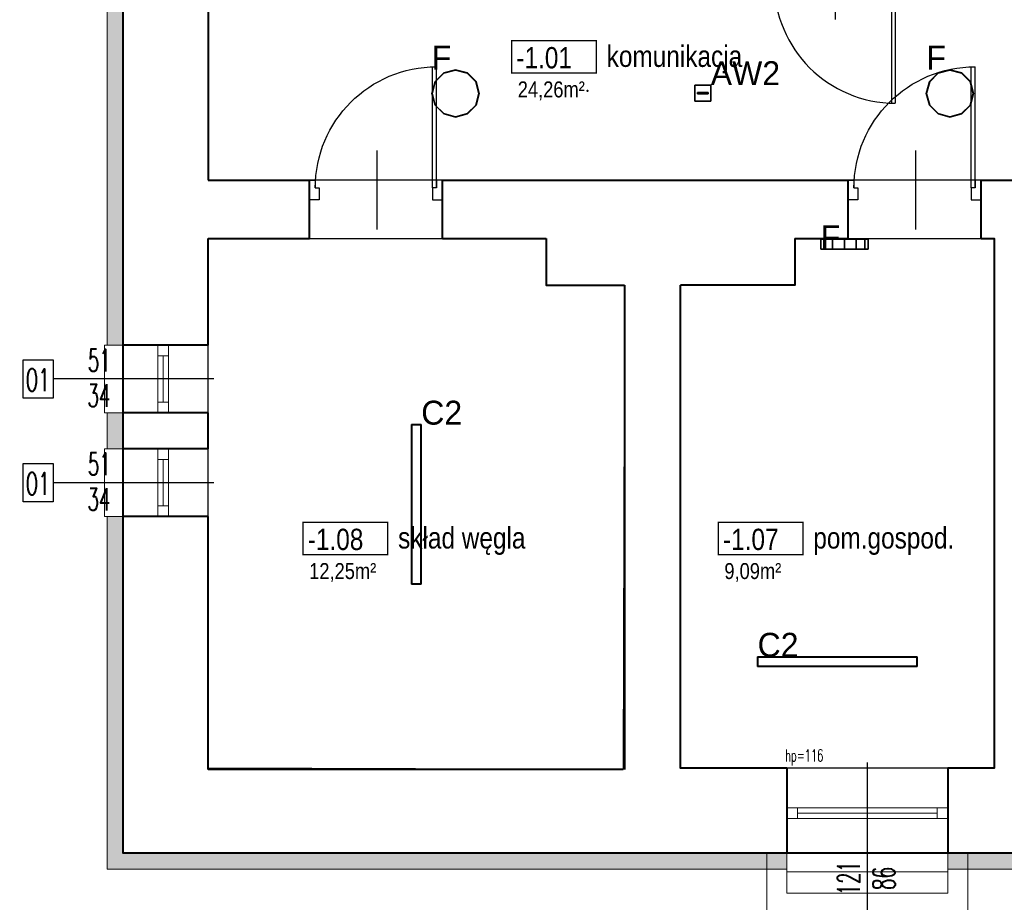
# Model space of a CAD drawing. Header units: millimetres. Extents: x -2616 to 3840, y -7331 to 10340.
# Tile 2 of 22: x 755 to 1495, y 90 to 753. Entities that reach past the tile are written whole.
import ezdxf

# ---------------------------------------------------------------- set-up
doc = ezdxf.new("R2010")
doc.units = ezdxf.units.MM
for name, color, linetype, lineweight in [('#Warnice UG$0$0A_KONSTR', 8, 'Continuous', 40), ('#Warnice UG$0$0A_OCIEPLENIE', 8, 'Continuous', 0), ('#Warnice UG$0$0A_OPISY POM', 8, 'Continuous', 9), ('#Warnice UG$0$0A_POMOCNICZE', 8, 'Continuous', 9), ('#Warnice UG$0$0A_STOLARKA', 8, 'Continuous', 9)]:
    doc.layers.add(name, color=color, linetype=linetype, lineweight=lineweight)
for name, color, linetype in [('#Warnice UG$0$_a_drzwi', 8, 'Continuous'), ('#Warnice UG$0$Opisy', 8, 'Continuous'), ('DLX_BLD0_LUM', 5, 'Continuous'), ('DLX_BLD0_LUMKEY_IDX', 5, 'Continuous'), ('PODKŁAD', 8, 'Continuous')]:
    doc.layers.add(name, color=color, linetype=linetype)
doc.styles.add('#Warnice UG$0$1', font='simplex.shx', dxfattribs={"width": 0.6})
doc.styles.add('#Warnice UG$0$m1_romans', font='romans.shx', dxfattribs={"width": 0.8})
doc.styles.add('TableTextStyle', font='txt')

# ---------------------------------------------------------------- blocks, each defined once
blk = doc.blocks.new('#Warnice UG$0$A$C372b6b25')
at = {"layer": '#Warnice UG$0$_a_drzwi'}
for p, q in [((3.33, -4.44), (3.33, 63.89)), ((5.56, -4.44), (5.56, 63.85)), ((37.04, 16.67), (37.04, -27.78)), ((0, 0), (3.33, 0)), ((3.33, 0), (3.33, -4.44)), ((3.33, -4.44), (5.56, -4.44)), ((5.56, -4.44), (5.56, -11.11)), ((69.44, -4.44), (69.44, -11.11)), ((71.67, -4.44), (69.44, -4.44)), ((71.67, 0), (71.67, -4.44)), ((75, 0), (71.67, 0)), ((5.56, -11.11), (0, -11.11)), ((69.44, -11.11), (75, -11.11))]:
    blk.add_line(p, q, dxfattribs=at)
for points in [[(0, 0), (0, -11.11)], [(75, 0), (75, -11.11)]]:
    blk.add_lwpolyline(points, dxfattribs=at)
blk.add_arc((3.33, -4.44), 68.33, 0, 90, dxfattribs=at)
blk = doc.blocks.new('#Warnice UG')
at = {"layer": '#Warnice UG$0$0A_OCIEPLENIE', "transparency": 33554687}
h = blk.add_hatch(dxfattribs=at)
h.set_pattern_fill('HONEY', color=256)
h.set_pattern_definition([(0, (-100, -60), (4.7625, 2.74963064), [3.175, -6.35]), (120, (-100, -60), (-4.7625, 2.74963066), [3.175, -6.35]), (60, (-100, -60), (1e-08, 5.4992613), [-6.35, 3.175])])
h.paths.add_polyline_path([(13612.12, 6380.63), (13607.12, 6380.63), (13607.12, 6368.63), (13612.12, 6368.63)])
h.paths.add_polyline_path([(13607.12, 6380.63), (13589.12, 6380.63), (13589.12, 6368.63), (13607.12, 6368.63)])
h.paths.add_polyline_path([(13589.12, 6380.63), (13584.12, 6380.63), (13584.12, 6368.63), (13589.12, 6368.63)])
h.paths.add_polyline_path([(13532.12, 6380.63), (13509.12, 6380.63), (13509.12, 6368.63), (13532.12, 6368.63)])
h.paths.add_polyline_path([(13509.12, 6380.63), (13504.12, 6380.63), (13504.12, 6368.63), (13509.12, 6368.63)])
h.paths.add_polyline_path([(13452.12, 6380.63), (13437.12, 6380.63), (13437.12, 6368.63), (13452.12, 6368.63)])
h.paths.add_polyline_path([(13437.12, 6380.63), (13354.45, 6380.63), (13354.45, 6368.63), (13437.12, 6368.63)])
h.paths.add_polyline_path([(13354.45, 6380.63), (13313.56, 6380.63), (13313.56, 6368.63), (13354.45, 6368.63)])
h.paths.add_polyline_path([(13313.56, 6380.63), (13298.56, 6380.63), (13298.56, 6368.63), (13313.56, 6368.63)])
h.paths.add_polyline_path([(13247.56, 6380.63), (13242.56, 6380.63), (13242.56, 6368.63), (13247.56, 6368.63)])
h.paths.add_polyline_path([(13242.56, 6380.63), (13224.56, 6380.63), (13224.56, 6368.63), (13242.56, 6368.63)])
h.paths.add_polyline_path([(13224.56, 6380.63), (13219.56, 6380.63), (13219.56, 6368.63), (13224.56, 6368.63)])
h.paths.add_polyline_path([(13167.56, 6380.63), (13152.56, 6380.63), (13152.56, 6368.63), (13167.56, 6368.63)])
h.paths.add_polyline_path([(13152.56, 6380.63), (13032.56, 6380.63), (13032.56, 6368.63), (13152.56, 6368.63)])
h.paths.add_polyline_path([(13032.56, 6380.63), (13017.56, 6380.63), (13017.56, 6368.63), (13032.56, 6368.63)])
h.paths.add_polyline_path([(12896.56, 6380.63), (12881.56, 6380.63), (12881.56, 6368.63), (12896.56, 6368.63)])
h.paths.add_polyline_path([(12881.56, 6380.63), (12397.56, 6380.63), (12397.56, 6633.63), (12385.56, 6633.63), (12385.56, 6368.63), (12397.56, 6368.63), (12881.56, 6368.63)])
h.paths.add_polyline_path([(12397.56, 6711.63), (12385.56, 6711.63), (12385.56, 6684.63), (12397.56, 6684.63)])
h.paths.add_polyline_path([(12397.56, 7140.63), (12385.56, 7140.63), (12385.56, 6762.63), (12397.56, 6762.63)])
h.paths.add_polyline_path([(13237.02, 6923.96), (13276.76, 6923.96), (13276.76, 6950.99), (13237.02, 6950.99)], flags=9)
h.paths.add_polyline_path([(12537.56, 7250.16), (12537.56, 7278.76), (12516.56, 7278.76), (12516.56, 7250.16)], flags=9)
h.paths.add_polyline_path([(12537.56, 7040.33), (12537.56, 7060.93), (12516.56, 7060.93), (12516.56, 7040.33)], flags=9)
h.paths.add_polyline_path([(12537.56, 6944.63), (12537.56, 6971.63), (12516.56, 6971.63), (12516.56, 6944.63)], flags=9)
h.paths.add_polyline_path([(12537.56, 6854.13), (12537.56, 6875.13), (12516.56, 6875.13), (12516.56, 6854.13)], flags=9)
h.paths.add_polyline_path([(12518.1, 6629.25), (12518.1, 6657.85), (12497.1, 6657.85), (12497.1, 6629.25)], flags=9)
h.paths.add_polyline_path([(12607.33, 7115.52), (12635.93, 7115.52), (12635.93, 7136.52), (12607.33, 7136.52)], flags=9)
h.paths.add_polyline_path([(12828.76, 7115.52), (12849.36, 7115.52), (12849.36, 7136.52), (12828.76, 7136.52)], flags=9)
h.paths.add_polyline_path([(12926.26, 7115.52), (12952.86, 7115.52), (12952.86, 7136.52), (12926.26, 7136.52)], flags=9)
h.paths.add_polyline_path([(12766.76, 7138.22), (12766.76, 7161.62), (12745.76, 7161.62), (12745.76, 7138.22)], flags=9)
h.paths.add_polyline_path([(12603.58, 6496.1), (12630.58, 6496.1), (12630.58, 6517.1), (12603.58, 6517.1)], flags=25)
h.paths.add_polyline_path([(12920.46, 6496.1), (12948.66, 6496.1), (12948.66, 6517.1), (12920.46, 6517.1)], flags=9)
h.paths.add_polyline_path([(13225.76, 6496.1), (13254.36, 6496.1), (13254.36, 6517.1), (13225.76, 6517.1)], flags=9)
h.paths.add_polyline_path([(13540.06, 6496.1), (13569.06, 6496.1), (13569.06, 6517.1), (13540.06, 6517.1)], flags=9)
h.paths.add_polyline_path([(13353.22, 6750.37), (13353.22, 6777.37), (13332.22, 6777.37), (13332.22, 6750.37)], flags=9)
h.paths.add_polyline_path([(13388.57, 6658.47), (13405.57, 6658.47), (13405.57, 6679.47), (13388.57, 6679.47)], flags=9)
h.paths.add_polyline_path([(13457.65, 6651.7), (13457.65, 6680.3), (13436.65, 6680.3), (13436.65, 6651.7)], flags=9)
h.paths.add_polyline_path([(13101.53, 7172.63), (13101.53, 7201.23), (13080.53, 7201.23), (13080.53, 7172.63)], flags=9)
h.paths.add_polyline_path([(13101.53, 6629.83), (13101.53, 6658.43), (13080.53, 6658.43), (13080.53, 6629.83)], flags=9)
h.paths.add_polyline_path([(12734.86, 6764.52), (12755.06, 6764.52), (12755.06, 6785.52), (12734.86, 6785.52)], flags=9)
h.paths.add_polyline_path([(12849.46, 6764.52), (12869.66, 6764.52), (12869.66, 6785.52), (12849.46, 6785.52)], flags=9)
h.paths.add_polyline_path([(12685.97, 6812.01), (12685.97, 6832.61), (12664.97, 6832.61), (12664.97, 6812.01)], flags=9)
h.paths.add_polyline_path([(12929.66, 6811.57), (12929.66, 6832.17), (12908.66, 6832.17), (12908.66, 6811.57)], flags=9)
h.paths.add_polyline_path([(13000.31, 6674.56), (13000.31, 6703.16), (12979.31, 6703.16), (12979.31, 6674.56)], flags=9)
h.paths.add_polyline_path([(13503.16, 6348.98), (13503.16, 6374.18), (13477.96, 6374.18), (13477.96, 6348.98)], flags=9)
h.paths.add_polyline_path([(13476.74, 6351.67), (13476.74, 6372.07), (13451.54, 6372.07), (13451.54, 6351.67)], flags=9)
h.paths.add_polyline_path([(13583.16, 6348.98), (13583.16, 6374.18), (13557.96, 6374.18), (13557.96, 6348.98)], flags=9)
h.paths.add_polyline_path([(13556.74, 6351.67), (13556.74, 6372.07), (13531.54, 6372.07), (13531.54, 6351.67)], flags=9)
h.paths.add_polyline_path([(13663.16, 6348.98), (13663.16, 6374.18), (13637.96, 6374.18), (13637.96, 6348.98)], flags=9)
h.paths.add_polyline_path([(13636.74, 6351.67), (13636.74, 6372.07), (13611.54, 6372.07), (13611.54, 6351.67)], flags=9)
h.paths.add_polyline_path([(13467.09, 6300.24), (13488.45, 6300.24), (13488.45, 6325.44), (13467.09, 6325.44)], flags=9)
h.paths.add_polyline_path([(13547.09, 6300.24), (13568.45, 6300.24), (13568.45, 6325.44), (13547.09, 6325.44)], flags=9)
h.paths.add_polyline_path([(13627.09, 6300.24), (13648.45, 6300.24), (13648.45, 6325.44), (13627.09, 6325.44)], flags=9)
h.paths.add_polyline_path([(13819.53, 6300.24), (13840.89, 6300.24), (13840.89, 6325.44), (13819.53, 6325.44)], flags=9)
h.paths.add_polyline_path([(13532.7, 6600.81), (13646.69, 6600.81), (13646.69, 6634.12), (13532.7, 6634.12)], flags=9)
h.paths.add_polyline_path([(13467.47, 6580.33), (13516.25, 6580.33), (13516.25, 6605.31), (13467.47, 6605.31)], flags=9)
h.paths.add_polyline_path([(13356.48, 7675.81), (13356.48, 7698.91), (13315.27, 7698.91), (13315.27, 7675.81)], flags=9)
h.paths.add_polyline_path([(13356.48, 6223.57), (13356.48, 6246.67), (13315.27, 6246.67), (13315.27, 6223.57)], flags=9)
h.paths.add_polyline_path([(13115.9, 7260.98), (13229.89, 7260.98), (13229.89, 7294.29), (13115.9, 7294.29)], flags=9)
h.paths.add_polyline_path([(12599.71, 6600.81), (12703.49, 6600.81), (12703.49, 6634.12), (12599.71, 6634.12)], flags=9)
h.paths.add_polyline_path([(12911.27, 6600.81), (13025.26, 6600.81), (13025.26, 6634.12), (12911.27, 6634.12)], flags=9)
h.paths.add_polyline_path([(13227.6, 6600.81), (13341.58, 6600.81), (13341.58, 6634.12), (13227.6, 6634.12)], flags=9)
h.paths.add_polyline_path([(13576.11, 7260.98), (13690.1, 7260.98), (13690.1, 7294.29), (13576.11, 7294.29)], flags=9)
h.paths.add_polyline_path([(13050.73, 7240.5), (13099.51, 7240.5), (13099.51, 7265.48), (13050.73, 7265.48)], flags=9)
h.paths.add_polyline_path([(13050.09, 7260.04), (13099.87, 7260.04), (13099.87, 7293.35), (13050.09, 7293.35)], flags=9)
h.paths.add_polyline_path([(12815.56, 7260.72), (12938.7, 7260.72), (12938.7, 7294.03), (12815.56, 7294.03)], flags=9)
h.paths.add_polyline_path([(12750.53, 7240.5), (12806.96, 7240.5), (12806.96, 7265.48), (12750.53, 7265.48)], flags=9)
h.paths.add_polyline_path([(12749.71, 7260.04), (12799.49, 7260.04), (12799.49, 7293.35), (12749.71, 7293.35)], flags=9)
h.paths.add_polyline_path([(12532.94, 6580.33), (12589.37, 6580.33), (12589.37, 6605.31), (12532.94, 6605.31)], flags=24)
h.paths.add_polyline_path([(12533.2, 6599.87), (12582.98, 6599.87), (12582.98, 6633.18), (12533.2, 6633.18)], flags=24)
h.paths.add_polyline_path([(12846.04, 6580.33), (12894.82, 6580.33), (12894.82, 6605.31), (12846.04, 6605.31)], flags=9)
h.paths.add_polyline_path([(12845.43, 6599.87), (12895.2, 6599.87), (12895.2, 6633.18), (12845.43, 6633.18)], flags=9)
h.paths.add_polyline_path([(13161.44, 6580.33), (13217.87, 6580.33), (13217.87, 6605.31), (13161.44, 6605.31)], flags=9)
h.paths.add_polyline_path([(13161.75, 6599.87), (13211.53, 6599.87), (13211.53, 6633.18), (13161.75, 6633.18)], flags=9)
h.paths.add_polyline_path([(13466.75, 6599.87), (13516.53, 6599.87), (13516.53, 6633.18), (13466.75, 6633.18)], flags=9)
h.paths.add_polyline_path([(13818.35, 6596.37), (13902.76, 6596.37), (13902.76, 6629.68), (13818.35, 6629.68)], flags=9)
h.paths.add_polyline_path([(13752.22, 6580.33), (13808.65, 6580.33), (13808.65, 6605.31), (13752.22, 6605.31)], flags=9)
h.paths.add_polyline_path([(13752.57, 6599.87), (13802.35, 6599.87), (13802.35, 6633.18), (13752.57, 6633.18)], flags=9)
h.paths.add_polyline_path([(13509.95, 7240.5), (13566.38, 7240.5), (13566.38, 7265.48), (13509.95, 7265.48)], flags=9)
h.paths.add_polyline_path([(13510.26, 7260.04), (13560.04, 7260.04), (13560.04, 7293.35), (13510.26, 7293.35)], flags=9)
h.paths.add_polyline_path([(13325.11, 7435.79), (13439.1, 7435.79), (13439.1, 7469.1), (13325.11, 7469.1)], flags=9)
h.paths.add_polyline_path([(13259.88, 7415.31), (13308.67, 7415.31), (13308.67, 7440.3), (13259.88, 7440.3)], flags=9)
h.paths.add_polyline_path([(13259.37, 7434.85), (13309.15, 7434.85), (13309.15, 7468.16), (13259.37, 7468.16)], flags=9)
h.paths.add_polyline_path([(12755.89, 6962.89), (12865.77, 6962.89), (12865.77, 6996.2), (12755.89, 6996.2)], flags=9)
h.paths.add_polyline_path([(12690.85, 6942.41), (12747.29, 6942.41), (12747.29, 6967.39), (12690.85, 6967.39)], flags=9)
h.paths.add_polyline_path([(12692.6, 6961.94), (12742.38, 6961.94), (12742.38, 6995.25), (12692.6, 6995.25)], flags=9)
h.paths.add_polyline_path([(14998.62, 6365.97), (15222.1, 6365.97), (15222.1, 6454.16), (14998.62, 6454.16)], flags=9)
h.paths.add_polyline_path([(14996.51, 6480.22), (15275.55, 6480.22), (15275.55, 6561.88), (14996.51, 6561.88)], flags=9)
h.paths.add_polyline_path([(15000.84, 6247.57), (15095.2, 6247.57), (15095.2, 6265.93), (15000.84, 6265.93)], flags=9)
h.paths.add_polyline_path([(15222.68, 6077.85), (15257.4, 6077.85), (15257.4, 6098.57), (15222.68, 6098.57)], flags=9)
h.paths.add_polyline_path([(14944.82, 7326.17), (15275.87, 7326.17), (15275.87, 8054.25), (14944.82, 8054.25)], flags=9)
h.paths.add_polyline_path([(14999.08, 6157.65), (15210.27, 6157.65), (15210.27, 6212.11), (14999.08, 6212.11)], flags=9)
h.paths.add_polyline_path([(15000.3, 6303.75), (15170.07, 6303.75), (15170.07, 6345.78), (15000.3, 6345.78)], flags=9)
h.paths.add_polyline_path([(15100.53, 6076.87), (15160.23, 6076.87), (15160.23, 6097.59), (15100.53, 6097.59)], flags=9)
h.paths.add_polyline_path([(14998.2, 6453.92), (15146.82, 6453.92), (15146.82, 6474.64), (14998.2, 6474.64)], flags=9)
h.paths.add_polyline_path([(14997.15, 6560.7), (15148.88, 6560.7), (15148.88, 6581.42), (14997.15, 6581.42)], flags=9)
h.paths.add_polyline_path([(15221.94, 6118.71), (15285.28, 6118.71), (15285.28, 6139.11), (15221.94, 6139.11)], flags=9)
h.paths.add_polyline_path([(15000.59, 6213.67), (15119.55, 6213.67), (15119.55, 6234.39), (15000.59, 6234.39)], flags=9)
h.paths.add_polyline_path([(14999.08, 6345.46), (15084.48, 6345.46), (15084.48, 6366.18), (14999.08, 6366.18)], flags=9)
h.paths.add_polyline_path([(14998.8, 6116.5), (15115.41, 6116.5), (15115.41, 6137.22), (14998.8, 6137.22)], flags=9)
h.paths.add_polyline_path([(14999.22, 6264.99), (15130.66, 6264.99), (15130.66, 6285.71), (14999.22, 6285.71)], flags=9)
h.paths.add_polyline_path([(14998.98, 6097.44), (15057.06, 6097.44), (15057.06, 6118.16), (14998.98, 6118.16)], flags=9)
h.paths.add_polyline_path([(15099.82, 6097.55), (15148.53, 6097.55), (15148.53, 6118.27), (15099.82, 6118.27)], flags=9)
h.paths.add_polyline_path([(14999.78, 6138.02), (15068.3, 6138.02), (15068.3, 6158.27), (14999.78, 6158.27)], flags=9)
h.paths.add_polyline_path([(15221.15, 6138.09), (15267.82, 6138.09), (15267.82, 6158.34), (15221.15, 6158.34)], flags=9)
h.paths.add_polyline_path([(15221.57, 6097.71), (15283.09, 6097.71), (15283.09, 6117.95), (15221.57, 6117.95)], flags=9)
h.paths.add_polyline_path([(14998.66, 6076.33), (15031.03, 6076.33), (15031.03, 6097.05), (14998.66, 6097.05)], flags=9)
h.paths.add_polyline_path([(14994.08, 6010.3), (15310.44, 6010.3), (15310.44, 6076.29), (14994.08, 6076.29)], flags=9)
h.paths.add_polyline_path([(12366.73, 6634.09), (12391.93, 6634.09), (12391.93, 6659.29), (12366.73, 6659.29)], flags=9)
h.paths.add_polyline_path([(12369.42, 6660.51), (12389.82, 6660.51), (12389.82, 6685.71), (12369.42, 6685.71)], flags=9)
h.paths.add_polyline_path([(12366.73, 6712.09), (12391.93, 6712.09), (12391.93, 6737.29), (12366.73, 6737.29)], flags=9)
h.paths.add_polyline_path([(12369.42, 6738.51), (12389.82, 6738.51), (12389.82, 6763.71), (12369.42, 6763.71)], flags=9)
h.paths.add_polyline_path([(12479.75, 7142.63), (12479.75, 7173.1), (12463.25, 7173.1), (12463.25, 7142.63)], flags=9)
h.paths.add_polyline_path([(12367.21, 7145.09), (12391.45, 7145.09), (12391.45, 7170.29), (12367.21, 7170.29)], flags=9)
h.paths.add_polyline_path([(12367.5, 7171.51), (12391.74, 7171.51), (12391.74, 7196.71), (12367.5, 7196.71)], flags=9)
h.paths.add_polyline_path([(12479.75, 7234.93), (12479.75, 7265.4), (12463.25, 7265.4), (12463.25, 7234.93)], flags=9)
h.paths.add_polyline_path([(12367.21, 7253.59), (12391.45, 7253.59), (12391.45, 7278.79), (12367.21, 7278.79)], flags=9)
h.paths.add_polyline_path([(12367.26, 7280.01), (12391.98, 7280.01), (12391.98, 7305.21), (12367.26, 7305.21)], flags=9)
h.paths.add_polyline_path([(12603.37, 7280.34), (12662.85, 7280.34), (12662.85, 7313.65), (12603.37, 7313.65)], flags=9)
h.paths.add_polyline_path([(12938.6, 7537.48), (12938.6, 7562.2), (12913.4, 7562.2), (12913.4, 7537.48)], flags=9)
h.paths.add_polyline_path([(12912.18, 7537.77), (12912.18, 7562.49), (12886.98, 7562.49), (12886.98, 7537.77)], flags=9)
h.paths.add_polyline_path([(13083.1, 7537.24), (13083.1, 7562.44), (13057.9, 7562.44), (13057.9, 7537.24)], flags=9)
h.paths.add_polyline_path([(13056.68, 7539.93), (13056.68, 7560.33), (13031.48, 7560.33), (13031.48, 7539.93)], flags=9)
h.paths.add_polyline_path([(13588.1, 7537.24), (13588.1, 7562.44), (13562.9, 7562.44), (13562.9, 7537.24)], flags=9)
h.paths.add_polyline_path([(13561.68, 7539.93), (13561.68, 7560.33), (13536.48, 7560.33), (13536.48, 7539.93)], flags=9)
h.paths.add_polyline_path([(13736.1, 7537.24), (13736.1, 7562.44), (13710.9, 7562.44), (13710.9, 7537.24)], flags=9)
h.paths.add_polyline_path([(13709.68, 7539.93), (13709.68, 7560.33), (13684.48, 7560.33), (13684.48, 7539.93)], flags=9)
h.paths.add_polyline_path([(13883.1, 7537.24), (13883.1, 7562.44), (13857.9, 7562.44), (13857.9, 7537.24)], flags=9)
h.paths.add_polyline_path([(13856.68, 7539.93), (13856.68, 7560.33), (13831.48, 7560.33), (13831.48, 7539.93)], flags=9)
h.paths.add_polyline_path([(13725.97, 6949.19), (13785.45, 6949.19), (13785.45, 6982.5), (13725.97, 6982.5)], flags=9)
h.paths.add_polyline_path([(13513.38, 6670.07), (13609.96, 6670.07), (13609.96, 6725), (13513.38, 6725)], flags=9)
h.paths.add_polyline_path([(13779.87, 6671.89), (13839.35, 6671.89), (13839.35, 6705.2), (13779.87, 6705.2)], flags=9)
h.paths.add_polyline_path([(13783.75, 6450.4), (13866.68, 6450.4), (13866.68, 6463.9), (13783.75, 6463.9)], flags=9)
h.paths.add_polyline_path([(13855.6, 6348.98), (13855.6, 6374.18), (13830.4, 6374.18), (13830.4, 6348.98)], flags=9)
h.paths.add_polyline_path([(13829.18, 6351.67), (13829.18, 6372.07), (13803.98, 6372.07), (13803.98, 6351.67)], flags=9)
h.paths.add_polyline_path([(13298.6, 6351.38), (13298.6, 6371.78), (13273.4, 6371.78), (13273.4, 6351.38)], flags=9)
h.paths.add_polyline_path([(13272.18, 6351.67), (13272.18, 6372.07), (13246.98, 6372.07), (13246.98, 6351.67)], flags=9)
h.paths.add_polyline_path([(13218.6, 6348.98), (13218.6, 6374.18), (13193.4, 6374.18), (13193.4, 6348.98)], flags=9)
h.paths.add_polyline_path([(13192.18, 6349.51), (13192.18, 6374.23), (13166.98, 6374.23), (13166.98, 6349.51)], flags=9)
h.paths.add_polyline_path([(12982.1, 6349.46), (12982.1, 6373.7), (12956.9, 6373.7), (12956.9, 6349.46)], flags=9)
h.paths.add_polyline_path([(12955.68, 6347.83), (12955.68, 6375.91), (12930.48, 6375.91), (12930.48, 6347.83)], flags=9)
h.paths.add_polyline_path([(12893.68, 6444.39), (12926.21, 6444.39), (12926.21, 6460.89), (12893.68, 6460.89)], flags=9)
h.paths.add_polyline_path([(13277.79, 7031.85), (13277.79, 7146.07), (13255.29, 7146.07), (13255.29, 7031.85)], flags=9)
h.paths.add_polyline_path([(12837.22, 7580.9), (12944.15, 7580.9), (12944.15, 7603.4), (12837.22, 7603.4)], flags=9)
at = {"layer": '#Warnice UG$0$0A_KONSTR'}
for p, q in [((12461.56, 6842.63), (12537.56, 6842.63)), ((12461.56, 6762.63), (12461.56, 6842.63)), ((12637.56, 6842.63), (12715.56, 6842.63)), ((12774.56, 6807.63), (12774.56, 6443.63)), ((12461.56, 6684.63), (12461.56, 6711.63)), ((12461.56, 6443.63), (12461.56, 6633.63)), ((12773.56, 6443.63), (12461.56, 6443.63))]:
    blk.add_line(p, q, dxfattribs=at)
at = {"layer": '#Warnice UG$0$0A_KONSTR', "ltscale": 100}
blk.add_lwpolyline([(12397.56, 7533.63), (14766.56, 7533.63), (14766.56, 6380.63), (12397.56, 6380.63)], close=True, dxfattribs=at)
at = {"layer": '#Warnice UG$0$0A_KONSTR'}
for points in [[(12397.56, 6762.63), (12397.56, 7140.63)], [(12461.56, 7029.63), (12461.56, 6886.63)], [(12461.56, 6886.63), (12537.56, 6886.63)], [(12537.56, 6842.63), (12537.56, 6886.63)], [(12637.56, 6842.63), (12637.56, 6886.63)], [(12637.56, 6886.63), (12942.56, 6886.63)], [(12942.56, 6842.63), (12942.56, 6886.63)], [(13042.56, 6842.63), (13042.56, 6886.63)], [(13042.56, 6886.63), (13152.56, 6886.63)], [(12715.56, 6842.63), (12715.56, 6807.63), (12774.56, 6807.63)], [(12902.56, 6842.63), (12902.56, 6807.63), (12816.56, 6807.63)], [(12902.56, 6842.63), (12942.56, 6842.63)], [(13042.56, 6842.63), (13052.56, 6842.63), (13052.56, 6444.63), (13017.56, 6444.63)], [(12896.56, 6444.63), (12816.56, 6444.63), (12816.56, 6807.63)], [(12461.56, 6762.63), (12397.56, 6762.63)], [(12461.56, 6711.63), (12397.56, 6711.63)], [(12397.56, 6684.63), (12397.56, 6711.63)], [(12461.56, 6684.63), (12397.56, 6684.63)], [(12461.56, 6633.63), (12397.56, 6633.63)], [(12896.56, 6380.63), (12397.56, 6380.63), (12397.56, 6633.63)], [(12896.56, 6444.63), (12896.56, 6380.63)], [(13017.56, 6444.63), (13017.56, 6380.63)], [(13167.56, 6380.63), (13017.56, 6380.63)]]:
    blk.add_lwpolyline(points, dxfattribs=at)
blk.add_point((12746.67, 6953.67), dxfattribs=at)
at = {"layer": '#Warnice UG$0$0A_OCIEPLENIE'}
for points in [[(12397.56, 6762.63), (12385.56, 6762.63), (12385.56, 7140.63), (12397.56, 7140.63)], [(12397.56, 6684.63), (12385.56, 6684.63), (12385.56, 6711.63), (12397.56, 6711.63)], [(12896.56, 6380.63), (12896.56, 6368.63), (12397.56, 6368.63), (12385.56, 6368.63), (12385.56, 6633.63), (12397.56, 6633.63)], [(13167.56, 6380.63), (13167.56, 6368.63), (13017.56, 6368.63), (13017.56, 6380.63)]]:
    blk.add_lwpolyline(points, dxfattribs=at)
at = {"layer": '#Warnice UG$0$0A_OPISY POM', "const_width": 1}
for points in [[(12689.58, 6991.4), (12753.33, 6991.4), (12753.33, 6967.17), (12689.58, 6967.17)], [(12532.75, 6629.33), (12596.5, 6629.33), (12596.5, 6605.1), (12532.75, 6605.1)], [(12844.93, 6629.33), (12908.68, 6629.33), (12908.68, 6605.1), (12844.93, 6605.1)]]:
    blk.add_lwpolyline(points, close=True, dxfattribs=at)
at = {"layer": '#Warnice UG$0$0A_POMOCNICZE', "ltscale": 3}
for points in [[(12881.56, 6380.63), (12881.56, 6335.63), (13032.56, 6335.63), (13032.56, 6380.63)], [(12896.56, 6380.63), (12896.56, 6350.63), (13017.56, 6350.63), (13017.56, 6380.63)]]:
    blk.add_lwpolyline(points, dxfattribs=at)
at = {"layer": '#Warnice UG$0$0A_STOLARKA'}
for p, q in [((12423.56, 6762.63), (12423.56, 6711.63)), ((12431.56, 6762.63), (12431.56, 6711.63)), ((12427.56, 6754.63), (12427.56, 6719.63)), ((12423.56, 6684.63), (12423.56, 6633.63)), ((12431.56, 6684.63), (12431.56, 6633.63)), ((12427.56, 6676.63), (12427.56, 6641.63)), ((12896.56, 6414.63), (13017.56, 6414.63)), ((12896.56, 6406.63), (13017.56, 6406.63)), ((12904.56, 6410.63), (13009.56, 6410.63))]:
    blk.add_line(p, q, dxfattribs=at)
for points in [[(12461.56, 6711.63), (12461.56, 6762.63), (12383.56, 6762.63), (12383.56, 6711.63)], [(12423.56, 6754.63), (12431.56, 6754.63), (12431.56, 6762.63), (12423.56, 6762.63)], [(12423.56, 6711.63), (12431.56, 6711.63), (12431.56, 6719.63), (12423.56, 6719.63)], [(12461.56, 6633.63), (12461.56, 6684.63), (12383.56, 6684.63), (12383.56, 6633.63)], [(12423.56, 6676.63), (12431.56, 6676.63), (12431.56, 6684.63), (12423.56, 6684.63)], [(12423.56, 6633.63), (12431.56, 6633.63), (12431.56, 6641.63), (12423.56, 6641.63)], [(13017.56, 6444.63), (12896.56, 6444.63), (12896.56, 6366.63), (13017.56, 6366.63)], [(12904.56, 6406.63), (12904.56, 6414.63), (12896.56, 6414.63), (12896.56, 6406.63)], [(13017.56, 6406.63), (13017.56, 6414.63), (13009.56, 6414.63), (13009.56, 6406.63)]]:
    blk.add_lwpolyline(points, close=True, dxfattribs=at)
at = {"layer": '#Warnice UG$0$Opisy'}
for p, q in [((12465.69, 6737.13), (12344.95, 6737.13)), ((12465.69, 6659.13), (12344.95, 6659.13)), ((12957.06, 6448.76), (12957.06, 6328.01))]:
    blk.add_line(p, q, dxfattribs=at)
for points in [[(12322.37, 6722.67), (12322.37, 6751.58), (12344.95, 6751.58), (12344.95, 6722.67)], [(12322.37, 6644.67), (12322.37, 6673.58), (12344.95, 6673.58), (12344.95, 6644.67)]]:
    blk.add_lwpolyline(points, close=True, dxfattribs=at)
at = {"layer": 'Defpoints'}
for points in [[(12461.56, 7029.63), (13231.56, 7029.63), (13231.56, 7358.63), (13322.56, 7358.63), (13322.56, 7029.63), (13948.56, 7029.63), (13948.56, 6886.63), (12461.56, 6886.63)], [(12461.56, 6842.63), (12715.56, 6842.63), (12715.56, 6807.63), (12774.56, 6807.63), (12773.56, 6443.63), (12461.56, 6444.48)], [(12902.56, 6842.63), (13052.56, 6842.63), (13052.56, 6444.63), (12816.56, 6444.63), (12816.56, 6807.63), (12902.56, 6807.63)]]:
    blk.add_lwpolyline(points, close=True, dxfattribs=at)
at = {"layer": '#Warnice UG$0$_a_drzwi', "yscale": 1.333333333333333, "zscale": 1.333333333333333}
for p, xscale, rotation in [((12982.56, 7029.63), 1.333333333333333, 180.0000003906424), ((12637.56, 6886.63), -1.333333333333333, 359.9999996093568), ((13042.56, 6886.63), -1.333333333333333, 359.9999996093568)]:
    blk.add_blockref('#Warnice UG$0$A$C372b6b25', p, dxfattribs=dict(at, xscale=xscale, rotation=rotation))
at = {"layer": '#Warnice UG$0$0A_OPISY POM', "attachment_point": 9, "line_spacing_factor": 0.8, "style": '#Warnice UG$0$m1_romans'}
for s, insert, char_height, width in [('{\\fArial Narrow|b0|i0|c238|p34;\\W1;-1.01}', (12734.98, 6970.38), 16, 375.2999), ('\\pxql;{\\fArial Narrow|b0|i0|c238|p34;\\W1;komunikacja}', (13136.41, 6966.89), 16, 375.2999), ('\\pxql;{\\fArial Narrow|b0|i0|c238|p34;\\W1;24,26m²}', (12791.1, 6946.56), 12, 96.8644), ('{\\fArial Narrow|b0|i0|c238|p34;\\W1;-1.08}', (12578.15, 6608.3), 16, 375.2999), ('\\pxql;{\\fArial Narrow|b0|i0|c238|p34;\\W1;skład węgla}', (12979.58, 6604.81), 16, 375.2999), ('{\\fArial Narrow|b0|i0|c238|p34;\\W1;-1.07}', (12890.33, 6608.3), 16, 375.2999), ('\\pxql;{\\fArial Narrow|b0|i0|c238|p34;\\W1;pom.gospod.}', (13291.76, 6604.81), 16, 375.2999), ('\\pxql;{\\fArial Narrow|b0|i0|c238|p34;\\W1;12,25m²}', (12634.27, 6584.49), 12, 96.8644), ('\\pxql;{\\fArial Narrow|b0|i0|c238|p34;\\W1;9,09m²}', (12946.45, 6584.49), 12, 96.8644)]:
    blk.add_mtext(s, dxfattribs=dict(at, insert=insert, char_height=char_height, width=width))
at = {"layer": '#Warnice UG$0$Opisy', "char_height": 16.8, "width": 158.6274, "attachment_point": 5, "style": '#Warnice UG$0$1'}
for s, insert in [('51', (12379.62, 6751.11)), ('O1', (12333.31, 6736.41)), ('34', (12379.33, 6724.69)), ('51', (12379.62, 6673.11)), ('O1', (12333.31, 6658.41)), ('34', (12379.33, 6646.69))]:
    blk.add_mtext(s, dxfattribs=dict(at, insert=insert))
at = {"layer": '#Warnice UG$0$Opisy', "insert": (12844.64, 6452.64), "char_height": 9, "width": 158.6274, "attachment_point": 5, "line_spacing_factor": 0.7, "style": '#Warnice UG$0$1'}
blk.add_mtext('\\pxqr;hp=116', dxfattribs=at)
at = {"layer": '#Warnice UG$0$Opisy', "char_height": 16.8, "width": 158.6274, "attachment_point": 5, "rotation": 90, "style": '#Warnice UG$0$1'}
for s, insert in [('121', (12943.08, 6361.87)), ('86', (12969.5, 6361.58))]:
    blk.add_mtext(s, dxfattribs=dict(at, insert=insert))

msp = doc.modelspace()

# ---------------------------------------------------------------- linework, layer by layer
at = {"layer": 'DLX_BLD0_LUM'}
for points in [[(1073.87, 713.35, 0), (1067.36, 706.84, 0)], [(1067.36, 706.84, 0), (1073.87, 713.35, 0)], [(1067.36, 706.84, 0), (1073.87, 713.35, 0)], [(1073.87, 713.35, 0), (1067.36, 706.84, 0)], [(1074, 713.14, 0), (1067.57, 706.71, 0)], [(1067.57, 706.71, 0), (1074, 713.14, 0)], [(1082.77, 715.74, 0), (1073.87, 713.35, 0)], [(1073.87, 713.35, 0), (1082.77, 715.74, 0)], [(1073.87, 713.35, 0), (1082.77, 715.74, 0)], [(1082.77, 715.74, 0), (1073.87, 713.35, 0)], [(1073.87, 713.35, 0), (1073.87, 713.35, 0)], [(1073.87, 713.35, 0), (1073.87, 713.35, 0)], [(1082.77, 715.49, 0), (1074, 713.14, 0)], [(1074, 713.14, 0), (1082.77, 715.49, 0)], [(1091.67, 713.35, 0), (1082.77, 715.74, 0)], [(1082.77, 715.74, 0), (1082.77, 715.74, 0)], [(1082.77, 715.74, 0), (1091.67, 713.35, 0)], [(1082.77, 715.74, 0), (1082.77, 715.74, 0)], [(1082.77, 715.74, 0), (1091.67, 713.35, 0)], [(1091.67, 713.35, 0), (1082.77, 715.74, 0)], [(1091.55, 713.14, 0), (1082.77, 715.49, 0)], [(1082.77, 715.49, 0), (1091.55, 713.14, 0)], [(1097.97, 706.71, 0), (1091.55, 713.14, 0)], [(1091.55, 713.14, 0), (1097.97, 706.71, 0)], [(1098.19, 706.84, 0), (1091.67, 713.35, 0)], [(1091.67, 713.35, 0), (1091.67, 713.35, 0)], [(1091.67, 713.35, 0), (1098.19, 706.84, 0)], [(1091.67, 713.35, 0), (1091.67, 713.35, 0)], [(1091.67, 713.35, 0), (1098.19, 706.84, 0)], [(1098.19, 706.84, 0), (1091.67, 713.35, 0)], [(1445.62, 713.35, 0), (1439.11, 706.84, 0)], [(1439.11, 706.84, 0), (1445.62, 713.35, 0)], [(1439.11, 706.84, 0), (1445.62, 713.35, 0)], [(1445.62, 713.35, 0), (1439.11, 706.84, 0)], [(1445.75, 713.14, 0), (1439.32, 706.71, 0)], [(1439.32, 706.71, 0), (1445.75, 713.14, 0)], [(1454.52, 715.74, 0), (1445.62, 713.35, 0)], [(1445.62, 713.35, 0), (1454.52, 715.74, 0)], [(1445.62, 713.35, 0), (1454.52, 715.74, 0)], [(1454.52, 715.74, 0), (1445.62, 713.35, 0)], [(1445.62, 713.35, 0), (1445.62, 713.35, 0)], [(1445.62, 713.35, 0), (1445.62, 713.35, 0)], [(1454.52, 715.49, 0), (1445.75, 713.14, 0)], [(1445.75, 713.14, 0), (1454.52, 715.49, 0)], [(1463.42, 713.35, 0), (1454.52, 715.74, 0)], [(1454.52, 715.74, 0), (1454.52, 715.74, 0)], [(1454.52, 715.74, 0), (1463.42, 713.35, 0)], [(1454.52, 715.74, 0), (1454.52, 715.74, 0)], [(1454.52, 715.74, 0), (1463.42, 713.35, 0)], [(1463.42, 713.35, 0), (1454.52, 715.74, 0)], [(1463.3, 713.14, 0), (1454.52, 715.49, 0)], [(1454.52, 715.49, 0), (1463.3, 713.14, 0)], [(1469.72, 706.71, 0), (1463.3, 713.14, 0)], [(1463.3, 713.14, 0), (1469.72, 706.71, 0)], [(1469.94, 706.84, 0), (1463.42, 713.35, 0)], [(1463.42, 713.35, 0), (1463.42, 713.35, 0)], [(1463.42, 713.35, 0), (1469.94, 706.84, 0)], [(1463.42, 713.35, 0), (1463.42, 713.35, 0)], [(1463.42, 713.35, 0), (1469.94, 706.84, 0)], [(1469.94, 706.84, 0), (1463.42, 713.35, 0)], [(1067.36, 706.84, 0), (1064.97, 697.94, 0)], [(1064.97, 697.94, 0), (1067.36, 706.84, 0)], [(1064.97, 697.94, 0), (1067.36, 706.84, 0)], [(1067.36, 706.84, 0), (1064.97, 697.94, 0)], [(1067.57, 706.71, 0), (1065.22, 697.94, 0)], [(1065.22, 697.94, 0), (1067.57, 706.71, 0)], [(1067.36, 706.84, 0), (1067.36, 706.84, 0)], [(1067.36, 706.84, 0), (1067.36, 706.84, 0)], [(1100.32, 697.94, 0), (1097.97, 706.71, 0)], [(1097.97, 706.71, 0), (1100.32, 697.94, 0)], [(1100.57, 697.94, 0), (1098.19, 706.84, 0)], [(1098.19, 706.84, 0), (1098.19, 706.84, 0)], [(1098.19, 706.84, 0), (1100.57, 697.94, 0)], [(1098.19, 706.84, 0), (1098.19, 706.84, 0)], [(1098.19, 706.84, 0), (1100.57, 697.94, 0)], [(1100.57, 697.94, 0), (1098.19, 706.84, 0)], [(1262.65, 692.15, 0), (1262.65, 704.15, 0)], [(1262.65, 704.15, 0), (1262.65, 704.15, 0)], [(1262.65, 704.15, 0), (1262.65, 692.15, 0)], [(1262.65, 704.15, 0), (1274.65, 704.15, 0)], [(1274.65, 704.15, 0), (1262.65, 704.15, 0)], [(1262.65, 704.15, 0), (1262.65, 704.15, 0)], [(1262.65, 704.15, 0), (1262.65, 692.15, 0)], [(1274.65, 704.15, 0), (1262.65, 704.15, 0)], [(1262.65, 692.15, 0), (1262.65, 704.15, 0)], [(1262.65, 704.15, 0), (1274.65, 704.15, 0)], [(1274.65, 704.15, 0), (1274.65, 692.15, 0)], [(1274.65, 692.15, 0), (1274.65, 704.15, 0)], [(1274.65, 704.15, 0), (1274.65, 704.15, 0)], [(1274.65, 704.15, 0), (1274.65, 704.15, 0)], [(1274.65, 692.15, 0), (1274.65, 704.15, 0)], [(1274.65, 704.15, 0), (1274.65, 692.15, 0)], [(1439.11, 706.84, 0), (1436.72, 697.94, 0)], [(1436.72, 697.94, 0), (1439.11, 706.84, 0)], [(1436.72, 697.94, 0), (1439.11, 706.84, 0)], [(1439.11, 706.84, 0), (1436.72, 697.94, 0)], [(1439.32, 706.71, 0), (1436.97, 697.94, 0)], [(1436.97, 697.94, 0), (1439.32, 706.71, 0)], [(1439.11, 706.84, 0), (1439.11, 706.84, 0)], [(1439.11, 706.84, 0), (1439.11, 706.84, 0)], [(1472.07, 697.94, 0), (1469.72, 706.71, 0)], [(1469.72, 706.71, 0), (1472.07, 697.94, 0)], [(1472.32, 697.94, 0), (1469.94, 706.84, 0)], [(1469.94, 706.84, 0), (1469.94, 706.84, 0)], [(1469.94, 706.84, 0), (1472.32, 697.94, 0)], [(1469.94, 706.84, 0), (1469.94, 706.84, 0)], [(1469.94, 706.84, 0), (1472.32, 697.94, 0)], [(1472.32, 697.94, 0), (1469.94, 706.84, 0)], [(1064.97, 697.94, 0), (1064.97, 697.94, 0)], [(1064.97, 697.94, 0), (1067.36, 689.04, 0)], [(1067.36, 689.04, 0), (1064.97, 697.94, 0)], [(1064.97, 697.94, 0), (1064.97, 697.94, 0)], [(1067.36, 689.04, 0), (1064.97, 697.94, 0)], [(1064.97, 697.94, 0), (1067.36, 689.04, 0)], [(1065.22, 697.94, 0), (1067.57, 689.16, 0)], [(1067.57, 689.16, 0), (1065.22, 697.94, 0)], [(1097.97, 689.16, 0), (1100.32, 697.94, 0)], [(1100.32, 697.94, 0), (1097.97, 689.16, 0)], [(1098.19, 689.04, 0), (1100.57, 697.94, 0)], [(1100.57, 697.94, 0), (1098.19, 689.04, 0)], [(1100.57, 697.94, 0), (1098.19, 689.04, 0)], [(1098.19, 689.04, 0), (1100.57, 697.94, 0)], [(1100.57, 697.94, 0), (1100.57, 697.94, 0)], [(1100.57, 697.94, 0), (1100.57, 697.94, 0)], [(1264.65, 698.65, 0), (1264.65, 697.65, 0)], [(1272.65, 698.65, 0), (1264.65, 698.65, 0)], [(1264.65, 697.65, 0), (1264.65, 698.65, 0)], [(1264.65, 698.65, 0), (1272.65, 698.65, 0)], [(1264.65, 697.65, 0), (1272.65, 697.65, 0)], [(1272.65, 697.65, 0), (1264.65, 697.65, 0)], [(1272.65, 697.65, 0), (1272.65, 698.65, 0)], [(1272.65, 698.65, 0), (1272.65, 697.65, 0)], [(1436.72, 697.94, 0), (1436.72, 697.94, 0)], [(1436.72, 697.94, 0), (1439.11, 689.04, 0)], [(1439.11, 689.04, 0), (1436.72, 697.94, 0)], [(1436.72, 697.94, 0), (1436.72, 697.94, 0)], [(1439.11, 689.04, 0), (1436.72, 697.94, 0)], [(1436.72, 697.94, 0), (1439.11, 689.04, 0)], [(1436.97, 697.94, 0), (1439.32, 689.16, 0)], [(1439.32, 689.16, 0), (1436.97, 697.94, 0)], [(1469.72, 689.16, 0), (1472.07, 697.94, 0)], [(1472.07, 697.94, 0), (1469.72, 689.16, 0)], [(1469.94, 689.04, 0), (1472.32, 697.94, 0)], [(1472.32, 697.94, 0), (1469.94, 689.04, 0)], [(1472.32, 697.94, 0), (1469.94, 689.04, 0)], [(1469.94, 689.04, 0), (1472.32, 697.94, 0)], [(1472.32, 697.94, 0), (1472.32, 697.94, 0)], [(1472.32, 697.94, 0), (1472.32, 697.94, 0)], [(1067.36, 689.04, 0), (1067.36, 689.04, 0)], [(1067.36, 689.04, 0), (1073.87, 682.52, 0)], [(1073.87, 682.52, 0), (1067.36, 689.04, 0)], [(1067.36, 689.04, 0), (1067.36, 689.04, 0)], [(1073.87, 682.52, 0), (1067.36, 689.04, 0)], [(1067.36, 689.04, 0), (1073.87, 682.52, 0)], [(1067.57, 689.16, 0), (1074, 682.74, 0)], [(1074, 682.74, 0), (1067.57, 689.16, 0)], [(1091.55, 682.74, 0), (1097.97, 689.16, 0)], [(1097.97, 689.16, 0), (1091.55, 682.74, 0)], [(1091.67, 682.52, 0), (1098.19, 689.04, 0)], [(1098.19, 689.04, 0), (1091.67, 682.52, 0)], [(1098.19, 689.04, 0), (1091.67, 682.52, 0)], [(1091.67, 682.52, 0), (1098.19, 689.04, 0)], [(1098.19, 689.04, 0), (1098.19, 689.04, 0)], [(1098.19, 689.04, 0), (1098.19, 689.04, 0)], [(1274.65, 692.15, 0), (1262.65, 692.15, 0)], [(1262.65, 692.15, 0), (1262.65, 692.15, 0)], [(1262.65, 692.15, 0), (1274.65, 692.15, 0)], [(1262.65, 692.15, 0), (1262.65, 692.15, 0)], [(1262.65, 692.15, 0), (1274.65, 692.15, 0)], [(1274.65, 692.15, 0), (1262.65, 692.15, 0)], [(1274.65, 692.15, 0), (1274.65, 692.15, 0)], [(1274.65, 692.15, 0), (1274.65, 692.15, 0)], [(1439.11, 689.04, 0), (1439.11, 689.04, 0)], [(1439.11, 689.04, 0), (1445.62, 682.52, 0)], [(1445.62, 682.52, 0), (1439.11, 689.04, 0)], [(1439.11, 689.04, 0), (1439.11, 689.04, 0)], [(1445.62, 682.52, 0), (1439.11, 689.04, 0)], [(1439.11, 689.04, 0), (1445.62, 682.52, 0)], [(1439.32, 689.16, 0), (1445.75, 682.74, 0)], [(1445.75, 682.74, 0), (1439.32, 689.16, 0)], [(1463.3, 682.74, 0), (1469.72, 689.16, 0)], [(1469.72, 689.16, 0), (1463.3, 682.74, 0)], [(1463.42, 682.52, 0), (1469.94, 689.04, 0)], [(1469.94, 689.04, 0), (1463.42, 682.52, 0)], [(1469.94, 689.04, 0), (1463.42, 682.52, 0)], [(1463.42, 682.52, 0), (1469.94, 689.04, 0)], [(1469.94, 689.04, 0), (1469.94, 689.04, 0)], [(1469.94, 689.04, 0), (1469.94, 689.04, 0)], [(1073.87, 682.52, 0), (1082.77, 680.14, 0)], [(1082.77, 680.14, 0), (1073.87, 682.52, 0)], [(1073.87, 682.52, 0), (1073.87, 682.52, 0)], [(1073.87, 682.52, 0), (1073.87, 682.52, 0)], [(1082.77, 680.14, 0), (1073.87, 682.52, 0)], [(1073.87, 682.52, 0), (1082.77, 680.14, 0)], [(1074, 682.74, 0), (1082.77, 680.39, 0)], [(1082.77, 680.39, 0), (1074, 682.74, 0)], [(1082.77, 680.39, 0), (1091.55, 682.74, 0)], [(1091.55, 682.74, 0), (1082.77, 680.39, 0)], [(1082.77, 680.14, 0), (1091.67, 682.52, 0)], [(1091.67, 682.52, 0), (1082.77, 680.14, 0)], [(1091.67, 682.52, 0), (1082.77, 680.14, 0)], [(1082.77, 680.14, 0), (1091.67, 682.52, 0)], [(1091.67, 682.52, 0), (1091.67, 682.52, 0)], [(1091.67, 682.52, 0), (1091.67, 682.52, 0)], [(1445.62, 682.52, 0), (1454.52, 680.14, 0)], [(1454.52, 680.14, 0), (1445.62, 682.52, 0)], [(1445.62, 682.52, 0), (1445.62, 682.52, 0)], [(1445.62, 682.52, 0), (1445.62, 682.52, 0)], [(1454.52, 680.14, 0), (1445.62, 682.52, 0)], [(1445.62, 682.52, 0), (1454.52, 680.14, 0)], [(1445.75, 682.74, 0), (1454.52, 680.39, 0)], [(1454.52, 680.39, 0), (1445.75, 682.74, 0)], [(1454.52, 680.39, 0), (1463.3, 682.74, 0)], [(1463.3, 682.74, 0), (1454.52, 680.39, 0)], [(1454.52, 680.14, 0), (1463.42, 682.52, 0)], [(1463.42, 682.52, 0), (1454.52, 680.14, 0)], [(1463.42, 682.52, 0), (1454.52, 680.14, 0)], [(1454.52, 680.14, 0), (1463.42, 682.52, 0)], [(1463.42, 682.52, 0), (1463.42, 682.52, 0)], [(1463.42, 682.52, 0), (1463.42, 682.52, 0)], [(1082.77, 680.14, 0), (1082.77, 680.14, 0)], [(1082.77, 680.14, 0), (1082.77, 680.14, 0)], [(1454.52, 680.14, 0), (1454.52, 680.14, 0)], [(1454.52, 680.14, 0), (1454.52, 680.14, 0)], [(1357.4, 580.84, 0), (1357.4, 588.44, 0)], [(1357.4, 588.44, 0), (1359.79, 588.44, 0)], [(1359.79, 588.44, 0), (1357.4, 588.44, 0)], [(1357.4, 588.44, 0), (1357.4, 580.84, 0)], [(1359.79, 588.44, 0), (1357.4, 588.44, 0)], [(1357.4, 588.44, 0), (1359.79, 588.44, 0)], [(1359.79, 580.84, 0), (1359.79, 588.44, 0)], [(1359.79, 588.44, 0), (1366.3, 588.44, 0)], [(1359.79, 588.44, 0), (1359.79, 580.84, 0)], [(1359.79, 580.84, 0), (1359.79, 588.44, 0)], [(1366.3, 588.44, 0), (1359.79, 588.44, 0)], [(1359.79, 588.44, 0), (1359.79, 580.84, 0)], [(1366.3, 588.44, 0), (1359.79, 588.44, 0)], [(1359.79, 588.44, 0), (1366.3, 588.44, 0)], [(1366.3, 580.84, 0), (1366.3, 588.44, 0)], [(1366.3, 588.44, 0), (1375.2, 588.44, 0)], [(1366.3, 588.44, 0), (1366.3, 580.84, 0)], [(1366.3, 580.84, 0), (1366.3, 588.44, 0)], [(1375.2, 588.44, 0), (1366.3, 588.44, 0)], [(1366.3, 588.44, 0), (1366.3, 580.84, 0)], [(1375.2, 588.44, 0), (1366.3, 588.44, 0)], [(1366.3, 588.44, 0), (1375.2, 588.44, 0)], [(1375.2, 580.84, 0), (1375.2, 588.44, 0)], [(1375.2, 588.44, 0), (1384.1, 588.44, 0)], [(1375.2, 588.44, 0), (1375.2, 580.84, 0)], [(1375.2, 580.84, 0), (1375.2, 588.44, 0)], [(1384.1, 588.44, 0), (1375.2, 588.44, 0)], [(1375.2, 588.44, 0), (1375.2, 580.84, 0)], [(1384.1, 588.44, 0), (1375.2, 588.44, 0)], [(1375.2, 588.44, 0), (1384.1, 588.44, 0)], [(1384.1, 580.84, 0), (1384.1, 588.44, 0)], [(1384.1, 588.44, 0), (1390.62, 588.44, 0)], [(1384.1, 588.44, 0), (1384.1, 580.84, 0)], [(1384.1, 580.84, 0), (1384.1, 588.44, 0)], [(1390.62, 588.44, 0), (1384.1, 588.44, 0)], [(1384.1, 588.44, 0), (1384.1, 580.84, 0)], [(1390.62, 588.44, 0), (1384.1, 588.44, 0)], [(1384.1, 588.44, 0), (1390.62, 588.44, 0)], [(1393, 588.44, 0), (1390.62, 588.44, 0)], [(1390.62, 588.44, 0), (1390.62, 580.84, 0)], [(1390.62, 580.84, 0), (1390.62, 588.44, 0)], [(1390.62, 588.44, 0), (1393, 588.44, 0)], [(1390.62, 588.44, 0), (1390.62, 580.84, 0)], [(1390.62, 580.84, 0), (1390.62, 588.44, 0)], [(1393, 588.44, 0), (1390.62, 588.44, 0)], [(1390.62, 588.44, 0), (1393, 588.44, 0)], [(1393, 580.84, 0), (1393, 588.44, 0)], [(1393, 588.44, 0), (1393, 580.84, 0)], [(1359.79, 580.84, 0), (1357.4, 580.84, 0)], [(1357.4, 580.84, 0), (1359.79, 580.84, 0)], [(1359.79, 580.84, 0), (1357.4, 580.84, 0)], [(1357.4, 580.84, 0), (1359.79, 580.84, 0)], [(1360.01, 580.84, 0), (1357.65, 580.84, 0)], [(1357.65, 580.84, 0), (1360.01, 580.84, 0)], [(1360.01, 580.84, 0), (1357.65, 580.84, 0)], [(1357.65, 580.84, 0), (1360.01, 580.84, 0)], [(1366.3, 580.84, 0), (1359.79, 580.84, 0)], [(1359.79, 580.84, 0), (1366.3, 580.84, 0)], [(1366.3, 580.84, 0), (1359.79, 580.84, 0)], [(1359.79, 580.84, 0), (1366.3, 580.84, 0)], [(1366.43, 580.84, 0), (1360.01, 580.84, 0)], [(1360.01, 580.84, 0), (1366.43, 580.84, 0)], [(1366.43, 580.84, 0), (1360.01, 580.84, 0)], [(1360.01, 580.84, 0), (1366.43, 580.84, 0)], [(1375.2, 580.84, 0), (1366.3, 580.84, 0)], [(1366.3, 580.84, 0), (1375.2, 580.84, 0)], [(1375.2, 580.84, 0), (1366.3, 580.84, 0)], [(1366.3, 580.84, 0), (1375.2, 580.84, 0)], [(1375.2, 580.84, 0), (1366.43, 580.84, 0)], [(1366.43, 580.84, 0), (1375.2, 580.84, 0)], [(1375.2, 580.84, 0), (1366.43, 580.84, 0)], [(1366.43, 580.84, 0), (1375.2, 580.84, 0)], [(1384.1, 580.84, 0), (1375.2, 580.84, 0)], [(1375.2, 580.84, 0), (1384.1, 580.84, 0)], [(1384.1, 580.84, 0), (1375.2, 580.84, 0)], [(1375.2, 580.84, 0), (1384.1, 580.84, 0)], [(1383.98, 580.84, 0), (1375.2, 580.84, 0)], [(1375.2, 580.84, 0), (1383.98, 580.84, 0)], [(1383.98, 580.84, 0), (1375.2, 580.84, 0)], [(1375.2, 580.84, 0), (1383.98, 580.84, 0)], [(1390.4, 580.84, 0), (1383.98, 580.84, 0)], [(1383.98, 580.84, 0), (1390.4, 580.84, 0)], [(1390.4, 580.84, 0), (1383.98, 580.84, 0)], [(1383.98, 580.84, 0), (1390.4, 580.84, 0)], [(1390.62, 580.84, 0), (1384.1, 580.84, 0)], [(1384.1, 580.84, 0), (1390.62, 580.84, 0)], [(1390.62, 580.84, 0), (1384.1, 580.84, 0)], [(1384.1, 580.84, 0), (1390.62, 580.84, 0)], [(1390.4, 580.84, 0), (1392.75, 580.84, 0)], [(1392.75, 580.84, 0), (1390.4, 580.84, 0)], [(1392.75, 580.84, 0), (1390.4, 580.84, 0)], [(1390.4, 580.84, 0), (1392.75, 580.84, 0)], [(1390.62, 580.84, 0), (1393, 580.84, 0)], [(1393, 580.84, 0), (1390.62, 580.84, 0)], [(1390.62, 580.84, 0), (1393, 580.84, 0)], [(1393, 580.84, 0), (1390.62, 580.84, 0)], [(1049.8, 448.94, 0), (1049.8, 328.94, 0)], [(1049.8, 328.94, 0), (1049.8, 448.94, 0)], [(1049.8, 448.94, 0), (1049.8, 448.94, 0)], [(1057, 448.94, 0), (1049.8, 448.94, 0)], [(1049.8, 448.94, 0), (1049.8, 448.94, 0)], [(1049.8, 448.94, 0), (1057, 448.94, 0)], [(1049.8, 448.94, 0), (1057, 448.94, 0)], [(1049.8, 328.94, 0), (1049.8, 448.94, 0)], [(1057, 448.94, 0), (1049.8, 448.94, 0)], [(1049.8, 448.94, 0), (1049.8, 328.94, 0)], [(1050.05, 448.69, 0), (1050.05, 329.19, 0)], [(1056.75, 448.69, 0), (1050.05, 448.69, 0)], [(1050.05, 329.19, 0), (1050.05, 448.69, 0)], [(1050.05, 448.69, 0), (1056.75, 448.69, 0)], [(1056.75, 329.19, 0), (1056.75, 448.69, 0)], [(1056.75, 448.69, 0), (1056.75, 329.19, 0)], [(1057, 328.94, 0), (1057, 448.94, 0)], [(1057, 448.94, 0), (1057, 448.94, 0)], [(1057, 448.94, 0), (1057, 328.94, 0)], [(1057, 448.94, 0), (1057, 448.94, 0)], [(1057, 448.94, 0), (1057, 328.94, 0)], [(1057, 328.94, 0), (1057, 448.94, 0)], [(1049.8, 328.94, 0), (1049.8, 328.94, 0)], [(1049.8, 328.94, 0), (1057, 328.94, 0)], [(1057, 328.94, 0), (1049.8, 328.94, 0)], [(1049.8, 328.94, 0), (1049.8, 328.94, 0)], [(1057, 328.94, 0), (1049.8, 328.94, 0)], [(1049.8, 328.94, 0), (1057, 328.94, 0)], [(1050.05, 329.19, 0), (1056.75, 329.19, 0)], [(1056.75, 329.19, 0), (1050.05, 329.19, 0)], [(1057, 328.94, 0), (1057, 328.94, 0)], [(1057, 328.94, 0), (1057, 328.94, 0)], [(1429.9, 274.44, 0), (1309.9, 274.44, 0)], [(1309.9, 274.44, 0), (1309.9, 274.44, 0)], [(1309.9, 274.44, 0), (1429.9, 274.44, 0)], [(1309.9, 274.44, 0), (1309.9, 267.24, 0)], [(1309.9, 267.24, 0), (1309.9, 274.44, 0)], [(1309.9, 274.44, 0), (1309.9, 274.44, 0)], [(1309.9, 267.24, 0), (1309.9, 274.44, 0)], [(1309.9, 274.44, 0), (1429.9, 274.44, 0)], [(1309.9, 274.44, 0), (1309.9, 267.24, 0)], [(1429.9, 274.44, 0), (1309.9, 274.44, 0)], [(1429.65, 274.19, 0), (1310.15, 274.19, 0)], [(1310.15, 274.19, 0), (1310.15, 267.49, 0)], [(1310.15, 274.19, 0), (1429.65, 274.19, 0)], [(1310.15, 267.49, 0), (1310.15, 274.19, 0)], [(1429.65, 267.49, 0), (1429.65, 274.19, 0)], [(1429.65, 274.19, 0), (1429.65, 267.49, 0)], [(1429.9, 274.44, 0), (1429.9, 274.44, 0)], [(1429.9, 267.24, 0), (1429.9, 274.44, 0)], [(1429.9, 274.44, 0), (1429.9, 274.44, 0)], [(1429.9, 274.44, 0), (1429.9, 267.24, 0)], [(1429.9, 274.44, 0), (1429.9, 267.24, 0)], [(1429.9, 267.24, 0), (1429.9, 274.44, 0)], [(1309.9, 267.24, 0), (1309.9, 267.24, 0)], [(1309.9, 267.24, 0), (1429.9, 267.24, 0)], [(1429.9, 267.24, 0), (1309.9, 267.24, 0)], [(1309.9, 267.24, 0), (1309.9, 267.24, 0)], [(1429.9, 267.24, 0), (1309.9, 267.24, 0)], [(1309.9, 267.24, 0), (1429.9, 267.24, 0)], [(1310.15, 267.49, 0), (1429.65, 267.49, 0)], [(1429.65, 267.49, 0), (1310.15, 267.49, 0)], [(1429.9, 267.24, 0), (1429.9, 267.24, 0)], [(1429.9, 267.24, 0), (1429.9, 267.24, 0)]]:
    msp.add_polyline3d(points, dxfattribs=at)

# ---------------------------------------------------------------- block references
at = {"layer": 'PODKŁAD'}
msp.add_blockref('#Warnice UG', (-11564.68, -6253.84), dxfattribs=at)

# ---------------------------------------------------------------- texts
at = {"layer": 'DLX_BLD0_LUMKEY_IDX', "style": 'TableTextStyle'}
for s, p in [('F', (1064.97, 715.74)), ('F', (1436.72, 715.74)), ('AW2', (1274.65, 704.15)), ('F', (1357.4, 580.84)), ('C2', (1057, 448.94)), ('C2', (1309.9, 274.44))]:
    msp.add_text(s, height=18, dxfattribs=at).set_placement(p)

doc.saveas('drawing.dxf')
